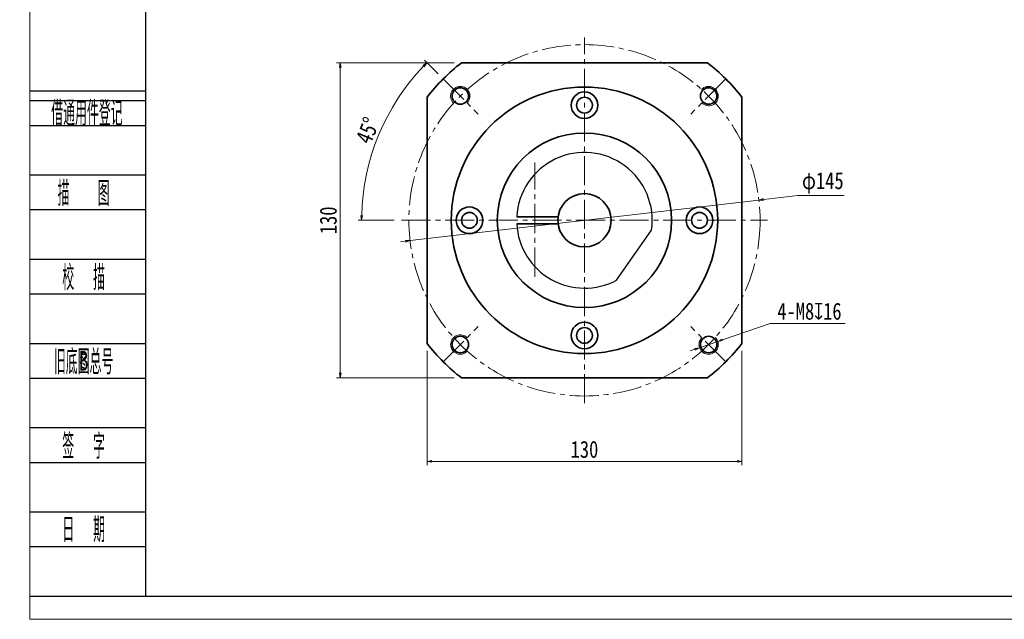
# Model space of a CAD drawing. Header units: millimetres. Extents: x -4 to 824, y 0 to 568.
# Tile 1 of 4: x -4 to 402, y 0 to 247. Entities that reach past the tile are written whole.
import ezdxf
from ezdxf.enums import TextEntityAlignment as Align

# ---------------------------------------------------------------- set-up
doc = ezdxf.new("R2010")
doc.units = ezdxf.units.MM
doc.linetypes.add('点画线', pattern=[18, 12, -2, 2, -2])
doc.layers.add('2细线层', color=4, linetype='Continuous')
doc.layers.add('6文字层', color=3, linetype='Continuous')
for name, color, linetype, lineweight in [('CDRAFT0', 7, 'Continuous', 35), ('中心线层', 1, '点画线', 18), ('图框_外框线', 7, 'Continuous', 18), ('尺寸线层', 3, 'Continuous', 18), ('粗实线层', 7, 'Continuous', 35), ('细实线', 211, 'Continuous', 18)]:
    doc.layers.add(name, color=color, linetype=linetype, lineweight=lineweight)
doc.styles.add('PC_TEXTSTYLE', font='ISOCP.SHX', dxfattribs={"width": 0.707, "bigfont": 'GBCBIG.SHX'})
doc.styles.add('宋体', font='txt', dxfattribs={"width": 0.8})
doc.dimstyles.new('A水平标注$0', dxfattribs={"dimtxt": 3.5, "dimasz": 2, "dimexe": 1.5, "dimexo": 3, "dimgap": 1.1, "dimtad": 1, "dimtoh": 1, "dimdec": 4, "dimdsep": 46, "dimtxsty": '宋体', "dimblk": 'OPEN', "dimcen": 3, "dimclrd": 3, "dimclre": 3, "dimclrt": 6, "dimadec": 0, "dimazin": 0, "dimtm": 1e-09, "dimtfac": 1, "dimtdec": 4, "dimtix": 1, "dimtmove": 0, "dimatfit": 3, "dimldrblk": 'OPEN', "dimfxl": 0, "dimlwd": 13, "dimlwe": 13, "dimarcsym": 0})
doc.dimstyles.new('D直径标注φ25', dxfattribs={"dimtxt": 3.5, "dimasz": 2, "dimexe": 1, "dimexo": 3, "dimtad": 1, "dimtoh": 1, "dimdec": 1, "dimdsep": 46, "dimtxsty": '宋体', "dimblk": 'OPEN', "dimcen": 3, "dimclrd": 3, "dimclre": 3, "dimclrt": 130, "dimadec": 0, "dimazin": 0, "dimtm": 1e-09, "dimtfac": 1, "dimtdec": 1, "dimtmove": 0, "dimatfit": 0, "dimldrblk": 'OPEN', "dimfxl": 0, "dimlwd": 13, "dimlwe": 13, "dimarcsym": 0})
doc.dimstyles.new('螺孔(M8-7H)', dxfattribs={"dimtxt": 3.5, "dimasz": 2, "dimexe": 1.25, "dimexo": 3, "dimtad": 1, "dimtoh": 1, "dimdec": 4, "dimdsep": 46, "dimtxsty": '宋体', "dimblk": 'OPEN', "dimcen": 3, "dimclrd": 3, "dimclre": 3, "dimclrt": 2, "dimadec": 0, "dimazin": 0, "dimtm": 1e-09, "dimtfac": 1, "dimtdec": 4, "dimtmove": 0, "dimatfit": 3, "dimldrblk": 'OPEN', "dimfxl": 0, "dimlwd": 9, "dimlwe": 9, "dimarcsym": 0})

# ---------------------------------------------------------------- blocks, each defined once
blk = doc.blocks.new('_Open')
at = {"color": 0, "linetype": 'ByBlock', "lineweight": -2}
for p, q in [((-1, 0.17), (0, 0)), ((-1, -0.17), (0, 0)), ((0, 0), (-1, 0))]:
    blk.add_line(p, q, dxfattribs=at)
blk = doc.blocks.new('*D40')
at = {"layer": 'Defpoints', "color": 0}
for p in [(178.21, 229.63), (128.2, 99.63), (178.21, 99.63)]:
    blk.add_point(p, dxfattribs=at)
at = {"layer": '尺寸线层', "color": 3, "lineweight": 13}
for p, q in [((175.21, 229.63), (126.7, 229.63)), ((128.2, 227.63), (128.2, 101.63)), ((175.21, 99.63), (126.7, 99.63))]:
    blk.add_line(p, q, dxfattribs=at)
at = {"layer": '尺寸线层', "color": 3, "lineweight": 13, "xscale": 2, "yscale": 2, "zscale": 2}
for p, rotation in [((128.2, 229.63), 89.99999999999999), ((128.2, 99.63), 270)]:
    blk.add_blockref('_Open', p, dxfattribs=dict(at, rotation=rotation))
at = {"layer": '尺寸线层', "color": 6, "insert": (123.28, 164.63), "char_height": 7, "attachment_point": 5, "rotation": 90, "style": '宋体'}
blk.add_mtext('130', dxfattribs=at)
blk = doc.blocks.new('*D41')
at = {"layer": 'Defpoints', "color": 0}
for p in [(170.68, 222.97), (185.15, 208.5), (144.03, 199.84), (153.52, 164.63), (304.52, 164.63)]:
    blk.add_point(p, dxfattribs=at)
at = {"layer": '尺寸线层', "color": 3, "lineweight": 13}
for p, q in [((168.56, 225.09), (162.91, 230.74)), ((150.52, 164.63), (135.53, 164.63))]:
    blk.add_line(p, q, dxfattribs=at)
blk.add_arc((229.02, 164.63), 91.99, 136.2457, 178.7543, dxfattribs=at)
at = {"layer": '尺寸线层', "color": 3, "lineweight": 13, "xscale": 2, "yscale": 2, "zscale": 2}
for p, rotation in [((163.97, 229.68), 45.62283992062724), ((137.03, 164.63), 269.3771600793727)]:
    blk.add_blockref('_Open', p, dxfattribs=dict(at, rotation=rotation))
at = {"layer": '尺寸线层', "color": 6, "insert": (139.52, 201.71), "char_height": 7, "attachment_point": 5, "rotation": 67.5, "style": '宋体'}
blk.add_mtext('45%%d', dxfattribs=at)
blk = doc.blocks.new('*D42')
at = {"layer": 'Defpoints', "color": 0}
for p in [(301.03, 173.01), (157.01, 156.25)]:
    blk.add_point(p, dxfattribs=at)
at = {"layer": '尺寸线层', "color": 3, "lineweight": 13}
for p, q in [((317.13, 174.89), (303.02, 173.24)), ((336.21, 174.89), (317.13, 174.89)), ((157.01, 156.25), (301.03, 173.01)), ((155.02, 156.02), (153.03, 155.79))]:
    blk.add_line(p, q, dxfattribs=at)
at = {"layer": '尺寸线层', "color": 3, "lineweight": 13, "xscale": 2, "yscale": 2, "zscale": 2}
for p, rotation in [((301.03, 173.01), 186.6383326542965), ((157.01, 156.25), 6.638332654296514)]:
    blk.add_blockref('_Open', p, dxfattribs=dict(at, rotation=rotation))
at = {"layer": '尺寸线层', "color": 130, "insert": (327.42, 180.04), "char_height": 7, "attachment_point": 5, "style": '宋体'}
blk.add_mtext('φ145', dxfattribs=at)
blk = doc.blocks.new('*D44')
at = {"layer": 'Defpoints', "color": 0}
for p in [(164.02, 113.83), (294.02, 113.83), (294.02, 65.15)]:
    blk.add_point(p, dxfattribs=at)
at = {"layer": '尺寸线层', "color": 3, "lineweight": 13}
for p, q in [((164.02, 110.83), (164.02, 63.65)), ((294.02, 110.83), (294.02, 63.65)), ((166.02, 65.15), (292.02, 65.15))]:
    blk.add_line(p, q, dxfattribs=at)
at = {"layer": '尺寸线层', "color": 3, "lineweight": 13, "xscale": 2, "yscale": 2, "zscale": 2, "rotation": 180}
blk.add_blockref('_Open', (164.02, 65.15), dxfattribs=at)
at = {"layer": '尺寸线层', "color": 3, "lineweight": 13, "xscale": 2, "yscale": 2, "zscale": 2}
blk.add_blockref('_Open', (294.02, 65.15), dxfattribs=at)
at = {"layer": '尺寸线层', "color": 6, "insert": (229.02, 70.07), "char_height": 7, "attachment_point": 5, "style": '宋体'}
blk.add_mtext('130', dxfattribs=at)
blk = doc.blocks.new('*D45')
at = {"color": 3, "lineweight": 9}
for p, q in [((305.68, 122.01), (285.97, 115.3)), ((336.61, 122.01), (305.68, 122.01)), ((276.5, 112.08), (284.07, 114.66)), ((274.61, 111.43), (272.71, 110.79))]:
    blk.add_line(p, q, dxfattribs=at)
at = {"layer": 'Defpoints', "color": 0}
for p in [(284.07, 114.66), (276.5, 112.08)]:
    blk.add_point(p, dxfattribs=at)
at = {"color": 3, "lineweight": 9, "xscale": 2, "yscale": 2, "zscale": 2}
for p, rotation in [((284.07, 114.66), 198.7884630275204), ((276.5, 112.08), 18.78846302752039)]:
    blk.add_blockref('_Open', p, dxfattribs=dict(at, rotation=rotation))
at = {"color": 2, "insert": (321.9, 127.08), "char_height": 7, "attachment_point": 5, "style": '宋体'}
blk.add_mtext('4-M8{\\famgdt|b0|i0|c0|p0;x}{16}', dxfattribs=at)

msp = doc.modelspace()

# ---------------------------------------------------------------- linework, layer by layer
msp.add_line((242.26682, 139.96379), (256.73186, 160.62202))
for start, end in [(351.7655006, 176.9291132), (183.0708868, 298.2344994)]:
    msp.add_arc((229.02054, 164.63232), 28, start, end)
at = {"layer": '2细线层'}
for p, q in [((-0.0682, 218.12048), (47.80168, 218.12048)), ((-0.0682, 214.03107), (47.80168, 214.03107)), ((-0.0682, 203.80753), (47.80168, 203.80753)), ((-0.0682, 183.36046), (47.80168, 183.36046)), ((-0.0682, 169.04751), (47.80168, 169.04751)), ((-0.0682, 148.60043), (47.80168, 148.60043)), ((-0.0682, 134.28748), (47.80168, 134.28748)), ((-0.0682, 113.84041), (47.80168, 113.84041)), ((-0.0682, 99.52746), (47.80168, 99.52746)), ((-0.0682, 79.08038), (47.80168, 79.08038)), ((-0.0682, 64.76743), (47.80168, 64.76743)), ((-0.0682, 44.32036), (47.80168, 44.32036)), ((-0.0682, 30.00741), (47.80168, 30.00741)), ((-0.0682, 9.56034), (47.80168, 9.56034))]:
    msp.add_line(p, q, dxfattribs=at)
at = {"layer": 'CDRAFT0'}
for points in [[(178.21454, 229.63232), (279.82654, 229.63232)], [(164.02054, 113.82631), (164.02054, 215.43832)], [(294.02054, 215.43832), (294.02054, 113.82631)], [(279.82654, 99.63232), (178.21454, 99.63232)]]:
    msp.add_lwpolyline(points, dxfattribs=at)
for centre, radius in [((229.02054, 164.63232), 55), ((177.7553, 215.89756), 3.4), ((280.28578, 215.89756), 3.4), ((177.7553, 113.36708), 3.4), ((280.28578, 113.36708), 3.4)]:
    msp.add_circle(centre, radius, dxfattribs=at)
for start, end in [(128.0122795, 141.9877205), (38.0122795, 51.9877205), (218.0122795, 231.9877205), (308.0122795, 321.9877205)]:
    msp.add_arc((229.02054, 164.63232), 82.5, start, end, dxfattribs=at)
at = {"layer": '中心线层'}
for p, q in [((229.02054, 89.13232), (229.02054, 240.13232)), ((170.68423, 222.96863), (185.15403, 208.49882)), ((287.35685, 222.96863), (272.88705, 208.49882)), ((208.52059, 141.37775), (208.52059, 188.50684)), ((153.52054, 164.63232), (304.52054, 164.63232)), ((170.68423, 106.29601), (185.15403, 120.76581)), ((287.35685, 106.29601), (272.88705, 120.76581))]:
    msp.add_line(p, q, dxfattribs=at)
msp.add_circle((229.02054, 164.63232), 72.5, dxfattribs=at)
at = {"layer": '图框_外框线', "color": 3}
msp.add_lwpolyline([(0, 0), (803.06822, 0), (803.06822, 567.88396), (0, 567.88396)], close=True, dxfattribs=at)
at = {"layer": '图框_外框线', "color": 3, "lineweight": 25}
msp.add_lwpolyline([(47.80168, 9.56034), (793.50789, 9.56034), (793.50789, 558.32362), (47.80168, 558.32362)], close=True, dxfattribs=at)
at = {"layer": '粗实线层'}
for p, q in [((201.05986, 166.13232), (218.12329, 166.13232)), ((201.05986, 163.13232), (218.12329, 163.13232))]:
    msp.add_line(p, q, dxfattribs=at)
for centre, radius in [((229.02054, 212.13232), 5.5), ((229.02054, 212.13232), 3.25), ((229.02054, 164.63232), 36), ((229.02054, 164.63232), 11), ((181.52054, 164.63232), 5.5), ((181.52054, 164.63232), 3.25), ((276.52054, 164.63232), 5.5), ((276.52054, 164.63232), 3.25), ((229.02054, 117.13232), 5.5), ((229.02054, 117.13232), 3.25)]:
    msp.add_circle(centre, radius, dxfattribs=at)
at = {"layer": '细实线'}
for centre, start, end in [((177.7553, 215.89756), 315, 226.5807738), ((280.28578, 215.89756), 225, 136.5807738), ((177.7553, 113.36708), 45, 316.5807738), ((280.28578, 113.36708), 135, 46.5807738)]:
    msp.add_arc(centre, 4, start, end, dxfattribs=at)

# ---------------------------------------------------------------- texts
at = {"layer": '6文字层', "color": 3, "style": 'PC_TEXTSTYLE'}
for s, width, p in [('借通用件登记', 0.667, (23.60715, 209.1904)), ('描   图', 0.6667, (22.24284, 176.20398)), ('校  描', 0.667, (22.24284, 141.44396)), ('旧底图总号', 0.667, (22.24284, 106.68393)), ('签  字', 0.667, (22.24284, 71.92391)), ('日  期', 0.667, (22.25559, 37.36796))]:
    msp.add_text(s, height=10.223537, dxfattribs=dict(at, width=width)).set_placement(p, align=Align.MIDDLE)
at = {"layer": '6文字层', "width": 0.707}
msp.add_text('B', height=8.17883, dxfattribs=at).set_placement((22.24284, 106.68393), align=Align.MIDDLE)

# ---------------------------------------------------------------- dimensions: what is measured, and where the dimension line sits
dim = msp.add_diameter_dim_2p(p1=(276.49892, 112.07878), p2=(284.07264, 114.65538), text='4-M<>{\\famgdt|b0|i0|c0|p0;x}{16}', dimstyle='螺孔(M8-7H)', override={"dimtxt": 7, "dimgap": 1.5, "dimtad": 1, "dimtih": 0, "dimtoh": 1, "dimdec": 4, "dimlfac": 1, "dimpost": '<>', "dimcen": 0, "dimse1": 0, "dimse2": 0, "dimsd1": 0, "dimsd2": 0, "dimtix": 0, "dimtofl": 1, "dimatfit": 3, "dimtvp": 0.1})
dim.commit()
dim.dimension.update_dxf_attribs({"geometry": '*D45', "text_midpoint": (321.89595, 122.00698), "dimtype": 163})
at = {"layer": '尺寸线层'}
dim = msp.add_linear_dim(base=(128.20019, 99.63232), p1=(178.21454, 229.63232), p2=(178.21454, 99.63232), angle=270, dimstyle='A水平标注$0', override={"dimtxt": 7, "dimgap": 1.5, "dimblk": 'Open', "dimtfill": 1, "dimtfillclr": 256}, dxfattribs=at)
dim.commit()
dim.dimension.update_dxf_attribs({"geometry": '*D40', "text_midpoint": (123.2784, 164.63232)})
dim = msp.add_angular_dim_2l(base=(144.0301, 199.83651), line1=((153.52054, 164.63232), (304.52054, 164.63232)), line2=((170.68423, 222.96863), (185.15403, 208.49882)), dimstyle='A水平标注$0', override={"dimtxt": 7, "dimgap": 1.5, "dimblk": 'Open', "dimtfill": 1, "dimtfillclr": 256}, dxfattribs=at)
dim.commit()
dim.dimension.update_dxf_attribs({"geometry": '*D41', "text_midpoint": (139.51909, 201.70503)})
dim = msp.add_diameter_dim_2p(p1=(157.00661, 156.25119), p2=(301.03447, 173.01344), dimstyle='D直径标注φ25', override={"dimtxt": 7, "dimgap": 1.5, "dimpost": 'φ<>'}, dxfattribs=at)
dim.commit()
dim.dimension.update_dxf_attribs({"geometry": '*D42', "text_midpoint": (317.13048, 174.88673), "dimtype": 163})
dim = msp.add_linear_dim(base=(294.02054, 65.15016), p1=(164.02054, 113.82631), p2=(294.02054, 113.82631), dimstyle='A水平标注$0', override={"dimtxt": 7, "dimgap": 1.5, "dimblk": 'Open', "dimtfill": 1, "dimtfillclr": 256}, dxfattribs=at)
dim.commit()
dim.dimension.update_dxf_attribs({"geometry": '*D44', "text_midpoint": (229.02054, 70.07195)})

doc.saveas('drawing.dxf')
